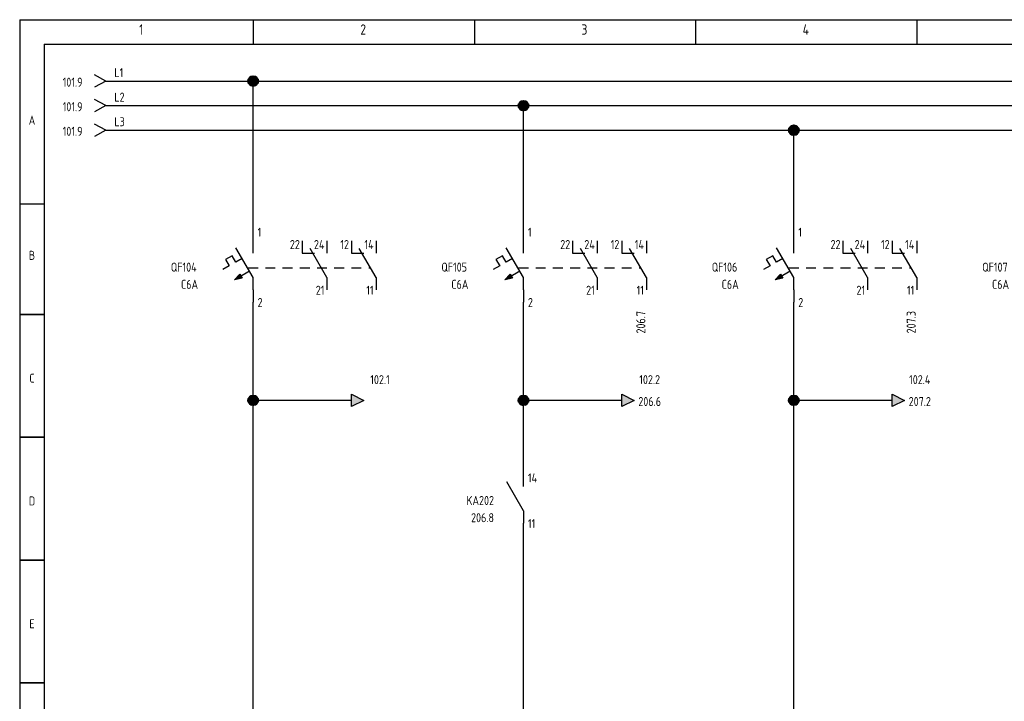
# Model space of a CAD drawing. Header units: millimetres. Extents: x 8 to 412, y 5 to 282.
# Tile 2 of 4: x 8 to 208, y 144 to 282. Entities that reach past the tile are written whole.
import ezdxf
from ezdxf.enums import TextEntityAlignment as Align

# ---------------------------------------------------------------- set-up
doc = ezdxf.new("R2010")
doc.units = ezdxf.units.MM
doc.linetypes.add('Caddy_Dash', pattern=[3.5, 2, -1.5])
doc.linetypes.add('Caddy_Solid', pattern=[0])
doc.layers.add('Caddy_1', color=7, linetype='Caddy_Solid', lineweight=25)
doc.layers.add('Caddy_436', color=7, linetype='Caddy_Solid', lineweight=25)
doc.styles.add('Caddy_Vectorfont1p', font='isocp___.ttf', dxfattribs={"width": 0.9})
pattern_1 = [(28.64789, (0, 0), (-0.047942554, 0.087758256), []), (118.64789, (0, 0), (-0.087758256, -0.047942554), [])]

# ---------------------------------------------------------------- blocks, each defined once
blk = doc.blocks.new('21ADA3056AA8')
at = {"layer": 'Caddy_1', "color": 7, "linetype": 'Caddy_Solid', "lineweight": 25}
for p, q in [((7.5, 282.5), (7.5, 5)), ((7.5, 282.5), (412.5, 282.5)), ((55, 282.5), (55, 277.5)), ((100, 282.5), (100, 277.5)), ((145, 282.5), (145, 277.5)), ((190, 282.5), (190, 277.5)), ((12.5, 277.5), (407.5, 277.5)), ((12.5, 277.5), (12.5, 30)), ((7.5, 245), (12.5, 245)), ((7.5, 222.5), (12.5, 222.5)), ((12.5, 222.5), (7.5, 222.5)), ((11.5, 222.5), (10.5, 222.5)), ((12.5, 197.5), (7.5, 197.5)), ((7.5, 197.5), (12.5, 197.5)), ((12.5, 172.5), (7.5, 172.5)), ((7.5, 172.5), (12.5, 172.5)), ((12.5, 147.5), (7.5, 147.5)), ((7.5, 147.5), (12.5, 147.5))]:
    blk.add_line(p, q, dxfattribs=at)
at = {"layer": 'Caddy_1', "color": 7, "lineweight": 25, "style": 'Caddy_Vectorfont1p', "width": 0.9}
for s, p in [('1', (31.8, 279.45)), ('2', (76.8, 279.45)), ('3', (121.8, 279.45)), ('4', (166.8, 279.45))]:
    blk.add_text(s, height=2.1, dxfattribs=at).set_placement(p)
for s, p in [('A', (10, 261.11)), ('B', (10, 233.61)), ('C', (10, 208.61)), ('D', (10, 183.61)), ('E', (10, 158.61))]:
    blk.add_text(s, height=1.84, dxfattribs=at).set_placement(p, align=Align.CENTER)
blk = doc.blocks.new('44E0192410E2')
at = {"layer": 'Caddy_1', "color": 7, "linetype": 'Caddy_Solid', "lineweight": 25}
for q in [(22.75, 271.25), (22.75, 268.75)]:
    blk.add_line((25, 270), q, dxfattribs=at)
at = {"layer": 'Caddy_1', "color": 7, "lineweight": 25, "style": 'Caddy_Vectorfont1p', "width": 0.9}
blk.add_text('101.9', height=1.838, dxfattribs=at).set_placement((20.28, 268.86), align=Align.RIGHT)
blk.add_attdef('$TAG160010', (26.76, 270.81), '', height=1.84, dxfattribs=at)
blk = doc.blocks.new('ED503E9BE6FA')
at = {"layer": 'Caddy_1', "color": 7, "linetype": 'Caddy_Solid', "lineweight": 25}
for q in [(22.75, 266.25), (22.75, 263.75)]:
    blk.add_line((25, 265), q, dxfattribs=at)
at = {"layer": 'Caddy_1', "color": 7, "lineweight": 25, "style": 'Caddy_Vectorfont1p', "width": 0.9}
blk.add_text('101.9', height=1.838, dxfattribs=at).set_placement((20.28, 263.86), align=Align.RIGHT)
blk.add_attdef('$TAG160010', (26.76, 265.81), '', height=1.84, dxfattribs=at)
blk = doc.blocks.new('FA6E7B62F692')
at = {"layer": 'Caddy_1', "color": 7, "linetype": 'Caddy_Solid', "lineweight": 25}
for q in [(22.75, 261.25), (22.75, 258.75)]:
    blk.add_line((25, 260), q, dxfattribs=at)
at = {"layer": 'Caddy_1', "color": 7, "lineweight": 25, "style": 'Caddy_Vectorfont1p', "width": 0.9}
blk.add_text('101.9', height=1.838, dxfattribs=at).set_placement((20.28, 258.86), align=Align.RIGHT)
blk.add_attdef('$TAG160010', (26.76, 260.81), '', height=1.84, dxfattribs=at)
blk = doc.blocks.new('3756967F8EA0')
at = {"layer": 'Caddy_1', "color": 7, "linetype": 'Caddy_Solid', "lineweight": 25}
for p, q in [((65, 237.5), (65, 235)), ((70, 237.5), (70, 235)), ((65, 235), (67.5, 235)), ((70, 230), (66.58, 235.92)), ((70, 230), (70, 227.5))]:
    blk.add_line(p, q, dxfattribs=at)
at = {"layer": 'Caddy_1', "color": 7, "lineweight": 25, "style": 'Caddy_Vectorfont1p', "width": 0.9}
for tag, p in [('$TAG175000_02', (64.5, 235.81)), ('$TAG175000_01', (69.5, 235.81)), ('$TAG175000_00', (69.5, 226.51))]:
    blk.add_attdef(tag, text='', height=1.84, dxfattribs=at).set_placement(p, align=Align.RIGHT)
blk = doc.blocks.new('78838DA53612')
at = {"layer": 'Caddy_1', "color": 7, "linetype": 'Caddy_Solid', "lineweight": 25}
for p, q in [((75, 237.5), (75, 235)), ((80, 237.5), (80, 235)), ((75, 235), (77.5, 235)), ((80, 230), (76.58, 235.92)), ((80, 230), (80, 227.5))]:
    blk.add_line(p, q, dxfattribs=at)
at = {"layer": 'Caddy_1', "color": 7, "lineweight": 25, "style": 'Caddy_Vectorfont1p', "width": 0.9}
for tag, p in [('$TAG175000_02', (74.5, 235.81)), ('$TAG175000_01', (79.5, 235.81)), ('$TAG175000_00', (79.5, 226.51))]:
    blk.add_attdef(tag, text='', height=1.84, dxfattribs=at).set_placement(p, align=Align.RIGHT)
blk = doc.blocks.new('5E4FC9CB4CD7')
at = {"layer": 'Caddy_1'}
blk.add_hatch(color=7, dxfattribs=at).paths.add_polyline_path([(51.22, 229.55), (52.77, 229.87), (52.27, 230.73)])
at = {"layer": 'Caddy_1', "color": 7, "linetype": 'Caddy_Solid', "lineweight": 25}
for p, q in [((55, 237.5), (55, 240)), ((55, 235), (55, 237.5)), ((50.7, 234.45), (49.4, 233.7)), ((51.45, 233.15), (50.7, 234.45)), ((55, 230), (51.5, 236.06)), ((50.15, 232.4), (48.85, 231.65)), ((49.4, 233.7), (50.15, 232.4)), ((52.75, 233.9), (51.45, 233.15)), ((51.22, 229.55), (52.27, 230.73)), ((54.25, 231.3), (52.08, 230.05)), ((52.27, 230.73), (52.77, 229.87)), ((52.77, 229.87), (51.22, 229.55)), ((52.08, 230.05), (51.65, 229.8)), ((55, 227.5), (55, 230)), ((55, 227.5), (55, 225))]:
    blk.add_line(p, q, dxfattribs=at)
at = {"layer": 'Caddy_1', "color": 7, "linetype": 'Caddy_Dash', "lineweight": 25}
blk.add_line((54, 232), (78.85, 232), dxfattribs=at)
at = {"layer": 'Caddy_1', "color": 7, "linetype": 'Caddy_Solid', "lineweight": 25}
blk.add_lwpolyline([(52.27, 230.73), (52.77, 229.87), (51.22, 229.55)], close=True, dxfattribs=at)
at = {"layer": 'Caddy_1'}
ref = blk.add_blockref('3756967F8EA0', (0, 0, 1), dxfattribs=at)
ref.add_attrib('$TAG175000_00', '21', dxfattribs={"color": 7, "lineweight": 25, "height": 1.838, "style": 'Caddy_Vectorfont1p', "width": 0.9}).set_placement((69.5, 226.51), align=Align.RIGHT)
ref.add_attrib('$TAG175000_01', '24', dxfattribs={"color": 7, "lineweight": 25, "height": 1.838, "style": 'Caddy_Vectorfont1p', "width": 0.9}).set_placement((69.5, 235.81), align=Align.RIGHT)
ref.add_attrib('$TAG175000_02', '22', dxfattribs={"color": 7, "lineweight": 25, "height": 1.838, "style": 'Caddy_Vectorfont1p', "width": 0.9}).set_placement((64.5, 235.81), align=Align.RIGHT)
ref = blk.add_blockref('78838DA53612', (0, 0, 1), dxfattribs=at)
ref.add_attrib('$TAG175000_00', '11', dxfattribs={"color": 7, "lineweight": 25, "height": 1.838, "style": 'Caddy_Vectorfont1p', "width": 0.9}).set_placement((79.5, 226.51), align=Align.RIGHT)
ref.add_attrib('$TAG175000_01', '14', dxfattribs={"color": 7, "lineweight": 25, "height": 1.838, "style": 'Caddy_Vectorfont1p', "width": 0.9}).set_placement((79.5, 235.81), align=Align.RIGHT)
ref.add_attrib('$TAG175000_02', '12', dxfattribs={"color": 7, "lineweight": 25, "height": 1.838, "style": 'Caddy_Vectorfont1p', "width": 0.9}).set_placement((74.5, 235.81), align=Align.RIGHT)
at = {"layer": 'Caddy_1', "color": 7, "lineweight": 25, "style": 'Caddy_Vectorfont1p', "width": 0.9}
for tag, p in [('$TAG175000_00', (55.9, 238.31)), ('$TAG175000_01', (55.9, 224.01))]:
    blk.add_attdef(tag, p, '', height=1.84, dxfattribs=at)
for tag, p in [('$TAG160010', (43.5, 231.21)), ('$TAG160030', (43.79, 227.71))]:
    blk.add_attdef(tag, text='', height=1.84, dxfattribs=at).set_placement(p, align=Align.RIGHT)
blk = doc.blocks.new('0ECC8D10BC0F')
at = {"layer": 'Caddy_1', "color": 7, "linetype": 'Caddy_Solid', "lineweight": 25}
for p, q in [((110, 182.5), (106.58, 188.42)), ((110, 187.5), (110, 190)), ((110, 182.5), (110, 180))]:
    blk.add_line(p, q, dxfattribs=at)
at = {"layer": 'Caddy_1', "color": 7, "lineweight": 25, "style": 'Caddy_Vectorfont1p', "width": 0.9}
blk.add_text('206.8', height=1.838, dxfattribs=at).set_placement((104, 180.21), align=Align.RIGHT)
for tag, p in [('$TAG175000_00', (110.9, 188.31)), ('$TAG175000_01', (110.9, 179.01))]:
    blk.add_attdef(tag, p, '', height=1.84, dxfattribs=at)
blk.add_attdef('$TAG160010', text='', height=1.84, dxfattribs=at).set_placement((104, 183.71), align=Align.RIGHT)
blk = doc.blocks.new('8F57EA91A8BB')
at = {"layer": 'Caddy_1', "color": 7, "linetype": 'Caddy_Solid', "lineweight": 25}
for p, q in [((120, 237.5), (120, 235)), ((125, 237.5), (125, 235)), ((120, 235), (122.5, 235)), ((125, 230), (121.58, 235.92)), ((125, 230), (125, 227.5))]:
    blk.add_line(p, q, dxfattribs=at)
at = {"layer": 'Caddy_1', "color": 7, "lineweight": 25, "style": 'Caddy_Vectorfont1p', "width": 0.9}
for tag, p in [('$TAG175000_02', (119.5, 235.81)), ('$TAG175000_01', (124.5, 235.81)), ('$TAG175000_00', (124.5, 226.51))]:
    blk.add_attdef(tag, text='', height=1.84, dxfattribs=at).set_placement(p, align=Align.RIGHT)
blk = doc.blocks.new('DF8FE411C1E5')
at = {"layer": 'Caddy_1', "color": 7, "linetype": 'Caddy_Solid', "lineweight": 25}
for p, q in [((130, 237.5), (130, 235)), ((135, 237.5), (135, 235)), ((130, 235), (132.5, 235)), ((135, 230), (131.58, 235.92)), ((135, 230), (135, 227.5))]:
    blk.add_line(p, q, dxfattribs=at)
at = {"layer": 'Caddy_1', "color": 7, "lineweight": 25, "style": 'Caddy_Vectorfont1p', "width": 0.9}
blk.add_text('206.7', height=1.838, rotation=90, dxfattribs=at).set_placement((134.79, 223.2), align=Align.RIGHT)
for tag, p in [('$TAG175000_02', (129.5, 235.81)), ('$TAG175000_01', (134.5, 235.81)), ('$TAG175000_00', (134.5, 226.51))]:
    blk.add_attdef(tag, text='', height=1.84, dxfattribs=at).set_placement(p, align=Align.RIGHT)
blk = doc.blocks.new('7F45BB8F4283')
at = {"layer": 'Caddy_1'}
blk.add_hatch(color=7, dxfattribs=at).paths.add_polyline_path([(106.22, 229.55), (107.77, 229.87), (107.27, 230.73)])
at = {"layer": 'Caddy_1', "color": 7, "linetype": 'Caddy_Solid', "lineweight": 25}
for p, q in [((110, 237.5), (110, 240)), ((110, 235), (110, 237.5)), ((105.7, 234.45), (104.4, 233.7)), ((106.45, 233.15), (105.7, 234.45)), ((110, 230), (106.5, 236.06)), ((105.15, 232.4), (103.85, 231.65)), ((104.4, 233.7), (105.15, 232.4)), ((107.75, 233.9), (106.45, 233.15)), ((106.22, 229.55), (107.27, 230.73)), ((109.25, 231.3), (107.08, 230.05)), ((107.27, 230.73), (107.77, 229.87)), ((107.77, 229.87), (106.22, 229.55)), ((107.08, 230.05), (106.65, 229.8)), ((110, 227.5), (110, 230)), ((110, 227.5), (110, 225))]:
    blk.add_line(p, q, dxfattribs=at)
at = {"layer": 'Caddy_1', "color": 7, "linetype": 'Caddy_Dash', "lineweight": 25}
blk.add_line((109, 232), (133.85, 232), dxfattribs=at)
at = {"layer": 'Caddy_1', "color": 7, "linetype": 'Caddy_Solid', "lineweight": 25}
blk.add_lwpolyline([(107.27, 230.73), (107.77, 229.87), (106.22, 229.55)], close=True, dxfattribs=at)
at = {"layer": 'Caddy_1'}
ref = blk.add_blockref('8F57EA91A8BB', (0, 0, 1), dxfattribs=at)
ref.add_attrib('$TAG175000_00', '21', dxfattribs={"color": 7, "lineweight": 25, "height": 1.838, "style": 'Caddy_Vectorfont1p', "width": 0.9}).set_placement((124.5, 226.51), align=Align.RIGHT)
ref.add_attrib('$TAG175000_01', '24', dxfattribs={"color": 7, "lineweight": 25, "height": 1.838, "style": 'Caddy_Vectorfont1p', "width": 0.9}).set_placement((124.5, 235.81), align=Align.RIGHT)
ref.add_attrib('$TAG175000_02', '22', dxfattribs={"color": 7, "lineweight": 25, "height": 1.838, "style": 'Caddy_Vectorfont1p', "width": 0.9}).set_placement((119.5, 235.81), align=Align.RIGHT)
ref = blk.add_blockref('DF8FE411C1E5', (0, 0, 1), dxfattribs=at)
ref.add_attrib('$TAG175000_00', '11', dxfattribs={"color": 7, "lineweight": 25, "height": 1.838, "style": 'Caddy_Vectorfont1p', "width": 0.9}).set_placement((134.5, 226.51), align=Align.RIGHT)
ref.add_attrib('$TAG175000_01', '14', dxfattribs={"color": 7, "lineweight": 25, "height": 1.838, "style": 'Caddy_Vectorfont1p', "width": 0.9}).set_placement((134.5, 235.81), align=Align.RIGHT)
ref.add_attrib('$TAG175000_02', '12', dxfattribs={"color": 7, "lineweight": 25, "height": 1.838, "style": 'Caddy_Vectorfont1p', "width": 0.9}).set_placement((129.5, 235.81), align=Align.RIGHT)
at = {"layer": 'Caddy_1', "color": 7, "lineweight": 25, "style": 'Caddy_Vectorfont1p', "width": 0.9}
for tag, p in [('$TAG175000_00', (110.9, 238.31)), ('$TAG175000_01', (110.9, 224.01))]:
    blk.add_attdef(tag, p, '', height=1.84, dxfattribs=at)
for tag, p in [('$TAG160010', (98.5, 231.21)), ('$TAG160030', (98.79, 227.71))]:
    blk.add_attdef(tag, text='', height=1.84, dxfattribs=at).set_placement(p, align=Align.RIGHT)
blk = doc.blocks.new('169E5915B5E7')
at = {"layer": 'Caddy_1', "color": 7, "linetype": 'Caddy_Solid', "lineweight": 25}
for p, q in [((175, 237.5), (175, 235)), ((180, 237.5), (180, 235)), ((175, 235), (177.5, 235)), ((180, 230), (176.58, 235.92)), ((180, 230), (180, 227.5))]:
    blk.add_line(p, q, dxfattribs=at)
at = {"layer": 'Caddy_1', "color": 7, "lineweight": 25, "style": 'Caddy_Vectorfont1p', "width": 0.9}
for tag, p in [('$TAG175000_02', (174.5, 235.81)), ('$TAG175000_01', (179.5, 235.81)), ('$TAG175000_00', (179.5, 226.51))]:
    blk.add_attdef(tag, text='', height=1.84, dxfattribs=at).set_placement(p, align=Align.RIGHT)
blk = doc.blocks.new('DF3E257EFF94')
at = {"layer": 'Caddy_1', "color": 7, "linetype": 'Caddy_Solid', "lineweight": 25}
for p, q in [((185, 237.5), (185, 235)), ((190, 237.5), (190, 235)), ((185, 235), (187.5, 235)), ((190, 230), (186.58, 235.92)), ((190, 230), (190, 227.5))]:
    blk.add_line(p, q, dxfattribs=at)
at = {"layer": 'Caddy_1', "color": 7, "lineweight": 25, "style": 'Caddy_Vectorfont1p', "width": 0.9}
blk.add_text('207.3', height=1.838, rotation=90, dxfattribs=at).set_placement((189.79, 223.2), align=Align.RIGHT)
for tag, p in [('$TAG175000_02', (184.5, 235.81)), ('$TAG175000_01', (189.5, 235.81)), ('$TAG175000_00', (189.5, 226.51))]:
    blk.add_attdef(tag, text='', height=1.84, dxfattribs=at).set_placement(p, align=Align.RIGHT)
blk = doc.blocks.new('77AD3C08AA0A')
at = {"layer": 'Caddy_1'}
blk.add_hatch(color=7, dxfattribs=at).paths.add_polyline_path([(161.22, 229.55), (162.77, 229.87), (162.27, 230.73)])
at = {"layer": 'Caddy_1', "color": 7, "linetype": 'Caddy_Solid', "lineweight": 25}
for p, q in [((165, 237.5), (165, 240)), ((165, 235), (165, 237.5)), ((160.7, 234.45), (159.4, 233.7)), ((161.45, 233.15), (160.7, 234.45)), ((165, 230), (161.5, 236.06)), ((160.15, 232.4), (158.85, 231.65)), ((159.4, 233.7), (160.15, 232.4)), ((162.75, 233.9), (161.45, 233.15)), ((161.22, 229.55), (162.27, 230.73)), ((164.25, 231.3), (162.08, 230.05)), ((162.27, 230.73), (162.77, 229.87)), ((162.77, 229.87), (161.22, 229.55)), ((162.08, 230.05), (161.65, 229.8)), ((165, 227.5), (165, 230)), ((165, 227.5), (165, 225))]:
    blk.add_line(p, q, dxfattribs=at)
at = {"layer": 'Caddy_1', "color": 7, "linetype": 'Caddy_Dash', "lineweight": 25}
blk.add_line((164, 232), (188.85, 232), dxfattribs=at)
at = {"layer": 'Caddy_1', "color": 7, "linetype": 'Caddy_Solid', "lineweight": 25}
blk.add_lwpolyline([(162.27, 230.73), (162.77, 229.87), (161.22, 229.55)], close=True, dxfattribs=at)
at = {"layer": 'Caddy_1'}
ref = blk.add_blockref('169E5915B5E7', (0, 0, 1), dxfattribs=at)
ref.add_attrib('$TAG175000_00', '21', dxfattribs={"color": 7, "lineweight": 25, "height": 1.838, "style": 'Caddy_Vectorfont1p', "width": 0.9}).set_placement((179.5, 226.51), align=Align.RIGHT)
ref.add_attrib('$TAG175000_01', '24', dxfattribs={"color": 7, "lineweight": 25, "height": 1.838, "style": 'Caddy_Vectorfont1p', "width": 0.9}).set_placement((179.5, 235.81), align=Align.RIGHT)
ref.add_attrib('$TAG175000_02', '22', dxfattribs={"color": 7, "lineweight": 25, "height": 1.838, "style": 'Caddy_Vectorfont1p', "width": 0.9}).set_placement((174.5, 235.81), align=Align.RIGHT)
ref = blk.add_blockref('DF3E257EFF94', (0, 0, 1), dxfattribs=at)
ref.add_attrib('$TAG175000_00', '11', dxfattribs={"color": 7, "lineweight": 25, "height": 1.838, "style": 'Caddy_Vectorfont1p', "width": 0.9}).set_placement((189.5, 226.51), align=Align.RIGHT)
ref.add_attrib('$TAG175000_01', '14', dxfattribs={"color": 7, "lineweight": 25, "height": 1.838, "style": 'Caddy_Vectorfont1p', "width": 0.9}).set_placement((189.5, 235.81), align=Align.RIGHT)
ref.add_attrib('$TAG175000_02', '12', dxfattribs={"color": 7, "lineweight": 25, "height": 1.838, "style": 'Caddy_Vectorfont1p', "width": 0.9}).set_placement((184.5, 235.81), align=Align.RIGHT)
at = {"layer": 'Caddy_1', "color": 7, "lineweight": 25, "style": 'Caddy_Vectorfont1p', "width": 0.9}
for tag, p in [('$TAG175000_00', (165.9, 238.31)), ('$TAG175000_01', (165.9, 224.01))]:
    blk.add_attdef(tag, p, '', height=1.84, dxfattribs=at)
for tag, p in [('$TAG160010', (153.5, 231.21)), ('$TAG160030', (153.79, 227.71))]:
    blk.add_attdef(tag, text='', height=1.84, dxfattribs=at).set_placement(p, align=Align.RIGHT)
blk = doc.blocks.new('1375F8C321A7')
at = {"layer": 'Caddy_1', "color": 7, "linetype": 'Caddy_Solid', "lineweight": 25}
for p, q in [((230, 237.5), (230, 235)), ((235, 237.5), (235, 235)), ((230, 235), (232.5, 235)), ((235, 230), (231.58, 235.92)), ((235, 230), (235, 227.5))]:
    blk.add_line(p, q, dxfattribs=at)
at = {"layer": 'Caddy_1', "color": 7, "lineweight": 25, "style": 'Caddy_Vectorfont1p', "width": 0.9}
for tag, p in [('$TAG175000_02', (229.5, 235.81)), ('$TAG175000_01', (234.5, 235.81)), ('$TAG175000_00', (234.5, 226.51))]:
    blk.add_attdef(tag, text='', height=1.84, dxfattribs=at).set_placement(p, align=Align.RIGHT)
blk = doc.blocks.new('AF6F8F350FE7')
at = {"layer": 'Caddy_1', "color": 7, "linetype": 'Caddy_Solid', "lineweight": 25}
for p, q in [((240, 237.5), (240, 235)), ((245, 237.5), (245, 235)), ((240, 235), (242.5, 235)), ((245, 230), (241.58, 235.92)), ((245, 230), (245, 227.5))]:
    blk.add_line(p, q, dxfattribs=at)
at = {"layer": 'Caddy_1', "color": 7, "lineweight": 25, "style": 'Caddy_Vectorfont1p', "width": 0.9}
blk.add_text('207.7', height=1.838, rotation=90, dxfattribs=at).set_placement((244.79, 223.2), align=Align.RIGHT)
for tag, p in [('$TAG175000_02', (239.5, 235.81)), ('$TAG175000_01', (244.5, 235.81)), ('$TAG175000_00', (244.5, 226.51))]:
    blk.add_attdef(tag, text='', height=1.84, dxfattribs=at).set_placement(p, align=Align.RIGHT)
blk = doc.blocks.new('D1A6021FB60A')
at = {"layer": 'Caddy_1'}
blk.add_hatch(color=7, dxfattribs=at).paths.add_polyline_path([(216.22, 229.55), (217.77, 229.87), (217.27, 230.73)])
at = {"layer": 'Caddy_1', "color": 7, "linetype": 'Caddy_Solid', "lineweight": 25}
for p, q in [((220, 237.5), (220, 240)), ((220, 235), (220, 237.5)), ((215.7, 234.45), (214.4, 233.7)), ((216.45, 233.15), (215.7, 234.45)), ((220, 230), (216.5, 236.06)), ((215.15, 232.4), (213.85, 231.65)), ((214.4, 233.7), (215.15, 232.4)), ((217.75, 233.9), (216.45, 233.15)), ((216.22, 229.55), (217.27, 230.73)), ((219.25, 231.3), (217.08, 230.05)), ((217.27, 230.73), (217.77, 229.87)), ((217.77, 229.87), (216.22, 229.55)), ((217.08, 230.05), (216.65, 229.8)), ((220, 227.5), (220, 230)), ((220, 227.5), (220, 225))]:
    blk.add_line(p, q, dxfattribs=at)
at = {"layer": 'Caddy_1', "color": 7, "linetype": 'Caddy_Dash', "lineweight": 25}
blk.add_line((219, 232), (243.85, 232), dxfattribs=at)
at = {"layer": 'Caddy_1', "color": 7, "linetype": 'Caddy_Solid', "lineweight": 25}
blk.add_lwpolyline([(217.27, 230.73), (217.77, 229.87), (216.22, 229.55)], close=True, dxfattribs=at)
at = {"layer": 'Caddy_1'}
ref = blk.add_blockref('1375F8C321A7', (0, 0, 1), dxfattribs=at)
ref.add_attrib('$TAG175000_00', '21', dxfattribs={"color": 7, "lineweight": 25, "height": 1.838, "style": 'Caddy_Vectorfont1p', "width": 0.9}).set_placement((234.5, 226.51), align=Align.RIGHT)
ref.add_attrib('$TAG175000_01', '24', dxfattribs={"color": 7, "lineweight": 25, "height": 1.838, "style": 'Caddy_Vectorfont1p', "width": 0.9}).set_placement((234.5, 235.81), align=Align.RIGHT)
ref.add_attrib('$TAG175000_02', '22', dxfattribs={"color": 7, "lineweight": 25, "height": 1.838, "style": 'Caddy_Vectorfont1p', "width": 0.9}).set_placement((229.5, 235.81), align=Align.RIGHT)
ref = blk.add_blockref('AF6F8F350FE7', (0, 0, 1), dxfattribs=at)
ref.add_attrib('$TAG175000_00', '11', dxfattribs={"color": 7, "lineweight": 25, "height": 1.838, "style": 'Caddy_Vectorfont1p', "width": 0.9}).set_placement((244.5, 226.51), align=Align.RIGHT)
ref.add_attrib('$TAG175000_01', '14', dxfattribs={"color": 7, "lineweight": 25, "height": 1.838, "style": 'Caddy_Vectorfont1p', "width": 0.9}).set_placement((244.5, 235.81), align=Align.RIGHT)
ref.add_attrib('$TAG175000_02', '12', dxfattribs={"color": 7, "lineweight": 25, "height": 1.838, "style": 'Caddy_Vectorfont1p', "width": 0.9}).set_placement((239.5, 235.81), align=Align.RIGHT)
at = {"layer": 'Caddy_1', "color": 7, "lineweight": 25, "style": 'Caddy_Vectorfont1p', "width": 0.9}
for tag, p in [('$TAG175000_00', (220.9, 238.31)), ('$TAG175000_01', (220.9, 224.01))]:
    blk.add_attdef(tag, p, '', height=1.84, dxfattribs=at)
for tag, p in [('$TAG160010', (208.5, 231.21)), ('$TAG160030', (208.79, 227.71))]:
    blk.add_attdef(tag, text='', height=1.84, dxfattribs=at).set_placement(p, align=Align.RIGHT)
blk = doc.blocks.new('4C7492DB1B6A')
at = {"layer": 'Caddy_1', "true_color": 0xff0000}
blk.add_hatch(color=1, dxfattribs=at).paths.add_polyline_path([(75, 206.25), (75, 203.75), (77.5, 205)])
at = {"layer": 'Caddy_1', "color": 1, "linetype": 'Caddy_Solid', "lineweight": 25, "true_color": 0xff0000}
blk.add_lwpolyline([(77.5, 205), (75, 203.75), (75, 206.25)], close=True, dxfattribs=at)
at = {"layer": 'Caddy_436', "color": 7, "lineweight": 25, "style": 'Caddy_Vectorfont1p', "width": 0.9}
for tag, p in [('$TAG160010', (82.78, 208.31)), ('$TAG160015', (72.79, 200.81))]:
    blk.add_attdef(tag, text='', height=1.84, dxfattribs=at).set_placement(p, align=Align.RIGHT)
blk = doc.blocks.new('B2E5228D83E6')
at = {"layer": 'Caddy_1', "true_color": 0xff0000}
blk.add_hatch(color=1, dxfattribs=at).paths.add_polyline_path([(130, 206.25), (130, 203.75), (132.5, 205)])
at = {"layer": 'Caddy_1', "color": 1, "linetype": 'Caddy_Solid', "lineweight": 25, "true_color": 0xff0000}
blk.add_lwpolyline([(132.5, 205), (130, 203.75), (130, 206.25)], close=True, dxfattribs=at)
at = {"layer": 'Caddy_436', "color": 7, "lineweight": 25, "style": 'Caddy_Vectorfont1p', "width": 0.9}
blk.add_text('206.6', height=1.838, dxfattribs=at).set_placement((133.36, 203.86))
for tag, p in [('$TAG160010', (137.78, 208.31)), ('$TAG160015', (127.79, 200.81))]:
    blk.add_attdef(tag, text='', height=1.84, dxfattribs=at).set_placement(p, align=Align.RIGHT)
blk = doc.blocks.new('C1230935E560')
at = {"layer": 'Caddy_1', "true_color": 0xff0000}
blk.add_hatch(color=1, dxfattribs=at).paths.add_polyline_path([(185, 206.25), (185, 203.75), (187.5, 205)])
at = {"layer": 'Caddy_1', "color": 1, "linetype": 'Caddy_Solid', "lineweight": 25, "true_color": 0xff0000}
blk.add_lwpolyline([(187.5, 205), (185, 203.75), (185, 206.25)], close=True, dxfattribs=at)
at = {"layer": 'Caddy_436', "color": 7, "lineweight": 25, "style": 'Caddy_Vectorfont1p', "width": 0.9}
blk.add_text('207.2', height=1.838, dxfattribs=at).set_placement((188.36, 203.86))
for tag, p in [('$TAG160010', (192.78, 208.31)), ('$TAG160015', (182.78, 200.81))]:
    blk.add_attdef(tag, text='', height=1.84, dxfattribs=at).set_placement(p, align=Align.RIGHT)

msp = doc.modelspace()

# ---------------------------------------------------------------- hatches: boundary and pattern name
at = {"layer": 'Caddy_1'}
h = msp.add_hatch(dxfattribs=at)
h.set_pattern_fill('_USER', scale=0.1, angle=28.6479, style=0, double=1, pattern_type=0)
h.set_pattern_definition(pattern_1)
edge = h.paths.add_edge_path(flags=0)
edge.add_arc((55, 270), 1, 0, 360)
h = msp.add_hatch(dxfattribs=at)
h.set_pattern_fill('_USER', scale=0.1, angle=28.6479, style=0, double=1, pattern_type=0)
h.set_pattern_definition(pattern_1)
edge = h.paths.add_edge_path(flags=0)
edge.add_arc((110, 265), 1, 0, 360)
h = msp.add_hatch(dxfattribs=at)
h.set_pattern_fill('_USER', scale=0.1, angle=28.6479, style=0, double=1, pattern_type=0)
h.set_pattern_definition(pattern_1)
edge = h.paths.add_edge_path(flags=0)
edge.add_arc((165, 260), 1, 0, 360)
h = msp.add_hatch(dxfattribs=at)
h.set_pattern_fill('_USER', scale=0.1, angle=28.6479, style=0, double=1, pattern_type=0)
h.set_pattern_definition(pattern_1)
edge = h.paths.add_edge_path(flags=0)
edge.add_arc((55, 205), 1, 0, 360)
h = msp.add_hatch(dxfattribs=at)
h.set_pattern_fill('_USER', scale=0.1, angle=28.6479, style=0, double=1, pattern_type=0)
h.set_pattern_definition(pattern_1)
edge = h.paths.add_edge_path(flags=0)
edge.add_arc((110, 205), 1, 0, 360)
h = msp.add_hatch(dxfattribs=at)
h.set_pattern_fill('_USER', scale=0.1, angle=28.6479, style=0, double=1, pattern_type=0)
h.set_pattern_definition(pattern_1)
edge = h.paths.add_edge_path(flags=0)
edge.add_arc((165, 205), 1, 0, 360)

# ---------------------------------------------------------------- linework, layer by layer
at = {"layer": 'Caddy_1', "color": 7, "linetype": 'Caddy_Solid', "lineweight": 25}
for p, q in [((25, 270), (55, 270)), ((55, 270), (220, 270)), ((55, 240), (55, 270)), ((25, 265), (110, 265)), ((110, 265), (275, 265)), ((110, 240), (110, 265)), ((25, 260), (165, 260)), ((165, 260), (330, 260)), ((165, 240), (165, 260)), ((55, 205), (55, 225)), ((110, 205), (110, 225)), ((165, 205), (165, 225)), ((75, 205), (55, 205)), ((55, 100), (55, 205)), ((130, 205), (110, 205)), ((110, 190), (110, 205)), ((185, 205), (165, 205)), ((165, 100), (165, 205)), ((110, 100), (110, 180))]:
    msp.add_line(p, q, dxfattribs=at)
at = {"layer": 'Caddy_1', "color": 7, "lineweight": 40}
for centre in [(55, 270), (110, 265), (165, 260), (55, 205), (110, 205), (165, 205)]:
    msp.add_circle(centre, 1, dxfattribs=at)

# ---------------------------------------------------------------- block references
at = {"layer": 'Caddy_1'}
msp.add_blockref('21ADA3056AA8', (0, 0, 1), dxfattribs=at)
ref = msp.add_blockref('44E0192410E2', (0, 0, 1), dxfattribs=at)
ref.add_attrib('$TAG160010', 'L1', (26.76, 270.81), dxfattribs={"color": 7, "lineweight": 25, "height": 1.838, "style": 'Caddy_Vectorfont1p', "width": 0.9})
ref = msp.add_blockref('ED503E9BE6FA', (0, 0, 1), dxfattribs=at)
ref.add_attrib('$TAG160010', 'L2', (26.76, 265.81), dxfattribs={"color": 7, "lineweight": 25, "height": 1.838, "style": 'Caddy_Vectorfont1p', "width": 0.9})
ref = msp.add_blockref('FA6E7B62F692', (0, 0, 1), dxfattribs=at)
ref.add_attrib('$TAG160010', 'L3', (26.76, 260.81), dxfattribs={"color": 7, "lineweight": 25, "height": 1.838, "style": 'Caddy_Vectorfont1p', "width": 0.9})
ref = msp.add_blockref('5E4FC9CB4CD7', (0, 0, 1), dxfattribs=at)
ref.add_attrib('$TAG175000_00', '1', (55.9, 238.31), dxfattribs={"color": 7, "lineweight": 25, "height": 1.84, "style": 'Caddy_Vectorfont1p', "width": 0.9})
ref.add_attrib('$TAG175000_01', '2', (55.9, 224.01), dxfattribs={"color": 7, "lineweight": 25, "height": 1.84, "style": 'Caddy_Vectorfont1p', "width": 0.9})
ref.add_attrib('$TAG160010', 'QF104', dxfattribs={"color": 7, "lineweight": 25, "height": 1.838, "style": 'Caddy_Vectorfont1p', "width": 0.9}).set_placement((43.5, 231.21), align=Align.RIGHT)
ref.add_attrib('$TAG160030', 'C6A', dxfattribs={"color": 7, "lineweight": 25, "height": 1.838, "style": 'Caddy_Vectorfont1p', "width": 0.9}).set_placement((43.79, 227.71), align=Align.RIGHT)
ref = msp.add_blockref('7F45BB8F4283', (0, 0, 1), dxfattribs=at)
ref.add_attrib('$TAG175000_00', '1', (110.9, 238.31), dxfattribs={"color": 7, "lineweight": 25, "height": 1.84, "style": 'Caddy_Vectorfont1p', "width": 0.9})
ref.add_attrib('$TAG175000_01', '2', (110.9, 224.01), dxfattribs={"color": 7, "lineweight": 25, "height": 1.84, "style": 'Caddy_Vectorfont1p', "width": 0.9})
ref.add_attrib('$TAG160010', 'QF105', dxfattribs={"color": 7, "lineweight": 25, "height": 1.838, "style": 'Caddy_Vectorfont1p', "width": 0.9}).set_placement((98.5, 231.21), align=Align.RIGHT)
ref.add_attrib('$TAG160030', 'C6A', dxfattribs={"color": 7, "lineweight": 25, "height": 1.838, "style": 'Caddy_Vectorfont1p', "width": 0.9}).set_placement((98.79, 227.71), align=Align.RIGHT)
ref = msp.add_blockref('77AD3C08AA0A', (0, 0, 1), dxfattribs=at)
ref.add_attrib('$TAG175000_00', '1', (165.9, 238.31), dxfattribs={"color": 7, "lineweight": 25, "height": 1.84, "style": 'Caddy_Vectorfont1p', "width": 0.9})
ref.add_attrib('$TAG175000_01', '2', (165.9, 224.01), dxfattribs={"color": 7, "lineweight": 25, "height": 1.84, "style": 'Caddy_Vectorfont1p', "width": 0.9})
ref.add_attrib('$TAG160010', 'QF106', dxfattribs={"color": 7, "lineweight": 25, "height": 1.838, "style": 'Caddy_Vectorfont1p', "width": 0.9}).set_placement((153.5, 231.21), align=Align.RIGHT)
ref.add_attrib('$TAG160030', 'C6A', dxfattribs={"color": 7, "lineweight": 25, "height": 1.838, "style": 'Caddy_Vectorfont1p', "width": 0.9}).set_placement((153.79, 227.71), align=Align.RIGHT)
ref = msp.add_blockref('D1A6021FB60A', (0, 0, 1), dxfattribs=at)
ref.add_attrib('$TAG175000_00', '1', (220.9, 238.31), dxfattribs={"color": 7, "lineweight": 25, "height": 1.84, "style": 'Caddy_Vectorfont1p', "width": 0.9})
ref.add_attrib('$TAG175000_01', '2', (220.9, 224.01), dxfattribs={"color": 7, "lineweight": 25, "height": 1.84, "style": 'Caddy_Vectorfont1p', "width": 0.9})
ref.add_attrib('$TAG160010', 'QF107', dxfattribs={"color": 7, "lineweight": 25, "height": 1.838, "style": 'Caddy_Vectorfont1p', "width": 0.9}).set_placement((208.5, 231.21), align=Align.RIGHT)
ref.add_attrib('$TAG160030', 'C6A', dxfattribs={"color": 7, "lineweight": 25, "height": 1.838, "style": 'Caddy_Vectorfont1p', "width": 0.9}).set_placement((208.79, 227.71), align=Align.RIGHT)
ref = msp.add_blockref('4C7492DB1B6A', (0, 0, 1), dxfattribs=at)
ref.add_attrib('$TAG160010', '102.1', dxfattribs={"layer": 'Caddy_436', "color": 7, "lineweight": 25, "height": 1.838, "style": 'Caddy_Vectorfont1p', "width": 0.9}).set_placement((82.78, 208.31), align=Align.RIGHT)
ref = msp.add_blockref('B2E5228D83E6', (0, 0, 1), dxfattribs=at)
ref.add_attrib('$TAG160010', '102.2', dxfattribs={"layer": 'Caddy_436', "color": 7, "lineweight": 25, "height": 1.838, "style": 'Caddy_Vectorfont1p', "width": 0.9}).set_placement((137.78, 208.31), align=Align.RIGHT)
ref = msp.add_blockref('C1230935E560', (0, 0, 1), dxfattribs=at)
ref.add_attrib('$TAG160010', '102.4', dxfattribs={"layer": 'Caddy_436', "color": 7, "lineweight": 25, "height": 1.838, "style": 'Caddy_Vectorfont1p', "width": 0.9}).set_placement((192.78, 208.31), align=Align.RIGHT)
ref = msp.add_blockref('0ECC8D10BC0F', (0, 0, 1), dxfattribs=at)
ref.add_attrib('$TAG160010', 'KA202', dxfattribs={"color": 7, "lineweight": 25, "height": 1.838, "style": 'Caddy_Vectorfont1p', "width": 0.9}).set_placement((104, 183.71), align=Align.RIGHT)
ref.add_attrib('$TAG175000_00', '14', (110.9, 188.31), dxfattribs={"color": 7, "lineweight": 25, "height": 1.838, "style": 'Caddy_Vectorfont1p', "width": 0.9})
ref.add_attrib('$TAG175000_01', '11', (110.9, 179.01), dxfattribs={"color": 7, "lineweight": 25, "height": 1.838, "style": 'Caddy_Vectorfont1p', "width": 0.9})

doc.saveas('drawing.dxf')
